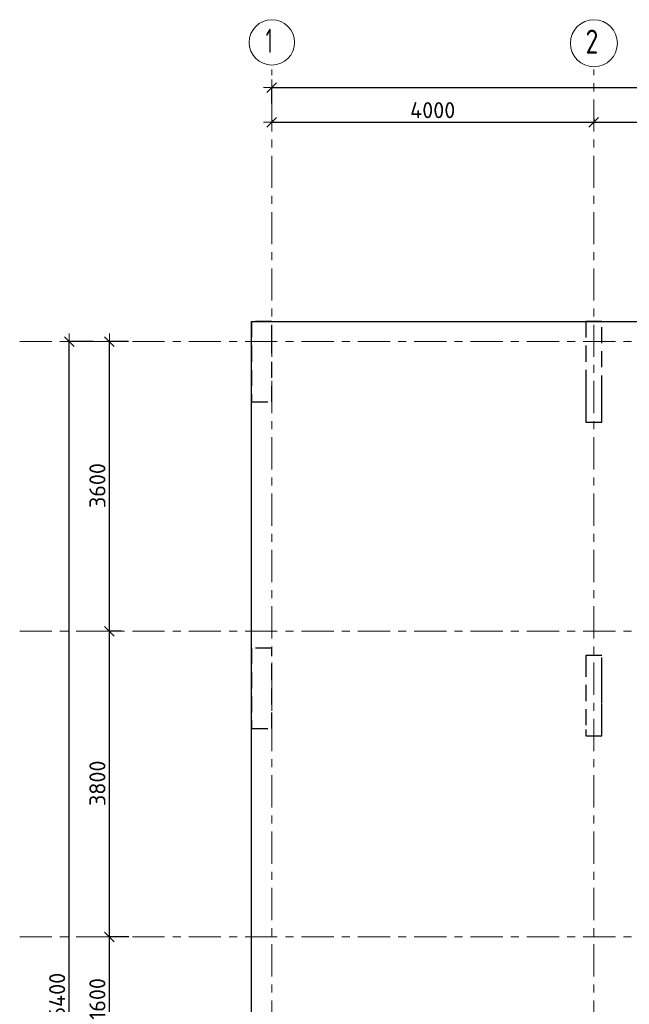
# Model space of a CAD drawing. Header units: metres. Extents: x -38 to 97, y -15 to 21.
# Tile 3 of 111: x -3 to 5, y 8 to 20. Entities that reach past the tile are written whole.
import ezdxf

# ---------------------------------------------------------------- set-up
doc = ezdxf.new("R2010")
doc.units = ezdxf.units.M
doc.header["$PDMODE"] = 65
for name, pattern in [('______11', [0.5, 0.4, -0.05, 0, -0.05]), ('______2', [0.27, 0.2, -0.07]), ('______5', [1.1, 0.8, -0.1, 0.1, -0.1])]:
    doc.linetypes.add(name, pattern=pattern)
for name, color, linetype, lineweight in [('XR$2$Осевая линия (1)', 7, '______5', 13), ('XR$2$Размерная линия (1)', 7, 'Continuous', 13), ('XR$3$Перекрытие (1)', 7, 'Continuous', 35), ('XR$5$Перекрытие (1)', 7, 'Continuous', 35)]:
    doc.layers.add(name, color=color, linetype=linetype, lineweight=lineweight)
doc.layers.add('XR$7$Стена_ бетон несущ.', color=7, linetype='Continuous', lineweight=70, true_color=0xb4b496)
doc.styles.add('ISOCPEUR', font='txt')
doc.dimstyles.new('DIMSTYLE_2', dxfattribs={"dimtxt": 0.2, "dimasz": 0.2, "dimexe": 0, "dimexo": 0, "dimgap": 0.1, "dimtad": 2, "dimdec": 0, "dimlfac": 1000, "dimrnd": 5, "dimzin": 12, "dimdsep": 46, "dimtxsty": 'ISOCPEUR', "dimblk1": 'ALL_ML_STRICH', "dimblk2": 'ALL_ML_STRICH', "dimsah": 1, "dimcen": 0, "dimclrd": 7, "dimclre": 256, "dimclrt": 7, "dimadec": 0, "dimazin": 0, "dimtfac": 1, "dimtdec": 0, "dimtix": 1, "dimtmove": 2, "dimatfit": 3, "dimfxl": 0, "dimtzin": 0, "dimlwd": 0, "dimlwe": -3, "dimarcsym": 0})
doc.dimstyles.new('DIMSTYLE_3', dxfattribs={"dimtxt": 0.2, "dimasz": 0.2, "dimexe": 0, "dimexo": 0, "dimgap": 0.1, "dimtad": 2, "dimdec": 0, "dimlfac": 1000, "dimrnd": 5, "dimzin": 12, "dimdsep": 46, "dimtxsty": 'ISOCPEUR', "dimblk1": 'ALL_ML_STRICH', "dimblk2": 'ALL_ML_STRICH', "dimsah": 1, "dimcen": 0, "dimclrd": 7, "dimclre": 256, "dimclrt": 7, "dimadec": 0, "dimazin": 0, "dimtfac": 1, "dimtdec": 0, "dimtix": 1, "dimtmove": 2, "dimatfit": 3, "dimfxl": 0, "dimtzin": 0, "dimlwd": 0, "dimlwe": -3, "dimarcsym": 0})

# ---------------------------------------------------------------- blocks, each defined once
blk = doc.blocks.new('ALL_ML_STRICH')
at = {"color": 0, "linetype": 'ByBlock', "lineweight": -2}
for p, q in [((-1, 0), (0.5, 0)), ((-0.3, -0.3), (0.3, 0.3)), ((0, -0.5), (0, 0.5))]:
    blk.add_line(p, q, dxfattribs=at)
blk = doc.blocks.new('*D5')
at = {"layer": 'DEFPOINTS', "color": 7, "linetype": 'Continuous', "lineweight": 13, "transparency": 33554687}
for p in [(-1.699, 16.4), (-2.294, 0), (-2.015, 0)]:
    blk.add_point(p, dxfattribs=at)
at = {"layer": 'XR$2$Размерная линия (1)', "color": 9, "linetype": 'Continuous', "lineweight": -2, "true_color": 0xc7c7c7, "transparency": 33554687}
for p, q in [((-1.719, 16.4), (-2.015, 16.4)), ((-2.274, 0), (-2.015, 0))]:
    blk.add_line(p, q, dxfattribs=at)
at = {"layer": 'XR$2$Размерная линия (1)', "color": 7, "linetype": 'Continuous', "lineweight": -2, "transparency": 33554687}
blk.add_line((-2.015, 0), (-2.015, 16.4), dxfattribs=at)
at = {"layer": 'XR$2$Размерная линия (1)', "color": 7, "linetype": 'Continuous', "lineweight": 13, "transparency": 33554687, "xscale": 0.2, "yscale": 0.2, "zscale": 0.2}
for p, rotation in [((-2.015, 16.4), 90), ((-2.015, 0), 270)]:
    blk.add_blockref('ALL_ML_STRICH', p, dxfattribs=dict(at, rotation=rotation))
at = {"layer": 'XR$2$Размерная линия (1)', "color": 7, "linetype": 'Continuous', "lineweight": 13, "transparency": 33554687, "insert": (-2.165, 8.22), "char_height": 0.2, "width": 1, "attachment_point": 5, "rotation": 90, "style": 'ISOCPEUR'}
blk.add_mtext('\\A1;{16400}', dxfattribs=at)
blk = doc.blocks.new('*D8')
at = {"layer": 'DEFPOINTS', "color": 7, "linetype": 'Continuous', "lineweight": 13, "transparency": 33554687}
for p in [(-1.253, 9), (-1.515, 7.4), (-1.172, 7.4)]:
    blk.add_point(p, dxfattribs=at)
at = {"layer": 'XR$2$Размерная линия (1)', "color": 9, "linetype": 'Continuous', "lineweight": -2, "true_color": 0xc7c7c7, "transparency": 33554687}
for p, q in [((-1.273, 9), (-1.515, 9)), ((-1.192, 7.4), (-1.515, 7.4))]:
    blk.add_line(p, q, dxfattribs=at)
at = {"layer": 'XR$2$Размерная линия (1)', "color": 7, "linetype": 'Continuous', "lineweight": -2, "transparency": 33554687}
blk.add_line((-1.515, 7.4), (-1.515, 9), dxfattribs=at)
at = {"layer": 'XR$2$Размерная линия (1)', "color": 7, "linetype": 'Continuous', "lineweight": 13, "transparency": 33554687, "xscale": 0.2, "yscale": 0.2, "zscale": 0.2}
for p, rotation in [((-1.515, 9), 90), ((-1.515, 7.4), 270)]:
    blk.add_blockref('ALL_ML_STRICH', p, dxfattribs=dict(at, rotation=rotation))
at = {"layer": 'XR$2$Размерная линия (1)', "color": 7, "linetype": 'Continuous', "lineweight": 13, "transparency": 33554687, "insert": (-1.665, 8.23), "char_height": 0.2, "width": 0.8, "attachment_point": 5, "rotation": 90, "style": 'ISOCPEUR'}
blk.add_mtext('\\A1;{1600}', dxfattribs=at)
blk = doc.blocks.new('*D9')
at = {"layer": 'DEFPOINTS', "color": 7, "linetype": 'Continuous', "lineweight": 13, "transparency": 33554687}
for p in [(-1.347, 12.8), (-1.515, 9), (-1.253, 9)]:
    blk.add_point(p, dxfattribs=at)
at = {"layer": 'XR$2$Размерная линия (1)', "color": 9, "linetype": 'Continuous', "lineweight": -2, "true_color": 0xc7c7c7, "transparency": 33554687}
for p, q in [((-1.367, 12.8), (-1.515, 12.8)), ((-1.273, 9), (-1.515, 9))]:
    blk.add_line(p, q, dxfattribs=at)
at = {"layer": 'XR$2$Размерная линия (1)', "color": 7, "linetype": 'Continuous', "lineweight": -2, "transparency": 33554687}
blk.add_line((-1.515, 9), (-1.515, 12.8), dxfattribs=at)
at = {"layer": 'XR$2$Размерная линия (1)', "color": 7, "linetype": 'Continuous', "lineweight": 13, "transparency": 33554687, "xscale": 0.2, "yscale": 0.2, "zscale": 0.2}
for p, rotation in [((-1.515, 12.8), 90), ((-1.515, 9), 270)]:
    blk.add_blockref('ALL_ML_STRICH', p, dxfattribs=dict(at, rotation=rotation))
at = {"layer": 'XR$2$Размерная линия (1)', "color": 7, "linetype": 'Continuous', "lineweight": 13, "transparency": 33554687, "insert": (-1.665, 10.91), "char_height": 0.2, "width": 0.8, "attachment_point": 5, "rotation": 90, "style": 'ISOCPEUR'}
blk.add_mtext('\\A1;{3800}', dxfattribs=at)
blk = doc.blocks.new('*D10')
at = {"layer": 'DEFPOINTS', "color": 7, "linetype": 'Continuous', "lineweight": 13, "transparency": 33554687}
for p in [(-1.26, 16.4), (-1.515, 12.8), (-1.347, 12.8)]:
    blk.add_point(p, dxfattribs=at)
at = {"layer": 'XR$2$Размерная линия (1)', "color": 9, "linetype": 'Continuous', "lineweight": -2, "true_color": 0xc7c7c7, "transparency": 33554687}
for p, q in [((-1.28, 16.4), (-1.515, 16.4)), ((-1.367, 12.8), (-1.515, 12.8))]:
    blk.add_line(p, q, dxfattribs=at)
at = {"layer": 'XR$2$Размерная линия (1)', "color": 7, "linetype": 'Continuous', "lineweight": -2, "transparency": 33554687}
blk.add_line((-1.515, 12.8), (-1.515, 16.4), dxfattribs=at)
at = {"layer": 'XR$2$Размерная линия (1)', "color": 7, "linetype": 'Continuous', "lineweight": 13, "transparency": 33554687, "xscale": 0.2, "yscale": 0.2, "zscale": 0.2}
for p, rotation in [((-1.515, 16.4), 90), ((-1.515, 12.8), 270)]:
    blk.add_blockref('ALL_ML_STRICH', p, dxfattribs=dict(at, rotation=rotation))
at = {"layer": 'XR$2$Размерная линия (1)', "color": 7, "linetype": 'Continuous', "lineweight": 13, "transparency": 33554687, "insert": (-1.665, 14.61), "char_height": 0.2, "width": 0.8, "attachment_point": 5, "rotation": 90, "style": 'ISOCPEUR'}
blk.add_mtext('\\A1;{3600}', dxfattribs=at)
blk = doc.blocks.new('*D11')
at = {"layer": 'DEFPOINTS', "color": 7, "linetype": 'Continuous', "lineweight": 13, "transparency": 33554687}
for p in [(0.5, 19.557), (0.5, 19.377), (61.6, 17.12)]:
    blk.add_point(p, dxfattribs=at)
at = {"layer": 'XR$2$Размерная линия (1)', "color": 9, "linetype": 'Continuous', "lineweight": -2, "true_color": 0xc7c7c7, "transparency": 33554687}
for p, q in [((0.5, 19.357), (0.5, 19.557)), ((61.6, 17.14), (61.6, 19.557))]:
    blk.add_line(p, q, dxfattribs=at)
at = {"layer": 'XR$2$Размерная линия (1)', "color": 7, "linetype": 'Continuous', "lineweight": -2, "transparency": 33554687}
blk.add_line((0.5, 19.557), (61.6, 19.557), dxfattribs=at)
at = {"layer": 'XR$2$Размерная линия (1)', "color": 7, "linetype": 'Continuous', "lineweight": 13, "transparency": 33554687, "xscale": 0.2, "yscale": 0.2, "zscale": 0.2, "rotation": 180}
blk.add_blockref('ALL_ML_STRICH', (0.5, 19.557), dxfattribs=at)
at = {"layer": 'XR$2$Размерная линия (1)', "color": 7, "linetype": 'Continuous', "lineweight": 13, "transparency": 33554687, "xscale": 0.2, "yscale": 0.2, "zscale": 0.2}
blk.add_blockref('ALL_ML_STRICH', (61.6, 19.557), dxfattribs=at)
at = {"layer": 'XR$2$Размерная линия (1)', "color": 7, "linetype": 'Continuous', "lineweight": 13, "transparency": 33554687, "insert": (31.1, 19.707), "char_height": 0.2, "width": 1, "attachment_point": 5, "style": 'ISOCPEUR'}
blk.add_mtext('\\A1;{61100}', dxfattribs=at)
blk = doc.blocks.new('*D26')
at = {"layer": 'DEFPOINTS', "color": 7, "linetype": 'Continuous', "lineweight": 13, "transparency": 33554687}
for p in [(0.5, 19.17), (0.5, 19.126), (4.5, 19.191)]:
    blk.add_point(p, dxfattribs=at)
at = {"layer": 'XR$2$Размерная линия (1)', "color": 9, "linetype": 'Continuous', "lineweight": -2, "true_color": 0xc7c7c7, "transparency": 33554687}
for p, q in [((0.5, 19.15), (0.5, 19.126)), ((4.5, 19.171), (4.5, 19.126))]:
    blk.add_line(p, q, dxfattribs=at)
at = {"layer": 'XR$2$Размерная линия (1)', "color": 7, "linetype": 'Continuous', "lineweight": -2, "transparency": 33554687}
blk.add_line((0.5, 19.126), (4.5, 19.126), dxfattribs=at)
at = {"layer": 'XR$2$Размерная линия (1)', "color": 7, "linetype": 'Continuous', "lineweight": 13, "transparency": 33554687, "xscale": 0.2, "yscale": 0.2, "zscale": 0.2, "rotation": 180}
blk.add_blockref('ALL_ML_STRICH', (0.5, 19.126), dxfattribs=at)
at = {"layer": 'XR$2$Размерная линия (1)', "color": 7, "linetype": 'Continuous', "lineweight": 13, "transparency": 33554687, "xscale": 0.2, "yscale": 0.2, "zscale": 0.2}
blk.add_blockref('ALL_ML_STRICH', (4.5, 19.126), dxfattribs=at)
at = {"layer": 'XR$2$Размерная линия (1)', "color": 7, "linetype": 'Continuous', "lineweight": 13, "transparency": 33554687, "insert": (2.5, 19.276), "char_height": 0.2, "width": 0.8, "attachment_point": 5, "style": 'ISOCPEUR'}
blk.add_mtext('\\A1;{4000}', dxfattribs=at)
blk = doc.blocks.new('*D27')
at = {"layer": 'DEFPOINTS', "color": 7, "linetype": 'Continuous', "lineweight": 13, "transparency": 33554687}
for p in [(4.5, 19.191), (4.5, 19.126), (9.15, 19.126)]:
    blk.add_point(p, dxfattribs=at)
at = {"layer": 'XR$2$Размерная линия (1)', "color": 9, "linetype": 'Continuous', "lineweight": -2, "true_color": 0xc7c7c7, "transparency": 33554687}
for p, q in [((4.5, 19.171), (4.5, 19.126)), ((9.15, 19.126), (9.15, 19.126))]:
    blk.add_line(p, q, dxfattribs=at)
at = {"layer": 'XR$2$Размерная линия (1)', "color": 7, "linetype": 'Continuous', "lineweight": -2, "transparency": 33554687}
blk.add_line((4.5, 19.126), (9.15, 19.126), dxfattribs=at)
at = {"layer": 'XR$2$Размерная линия (1)', "color": 7, "linetype": 'Continuous', "lineweight": 13, "transparency": 33554687, "xscale": 0.2, "yscale": 0.2, "zscale": 0.2, "rotation": 180}
blk.add_blockref('ALL_ML_STRICH', (4.5, 19.126), dxfattribs=at)
at = {"layer": 'XR$2$Размерная линия (1)', "color": 7, "linetype": 'Continuous', "lineweight": 13, "transparency": 33554687, "xscale": 0.2, "yscale": 0.2, "zscale": 0.2}
blk.add_blockref('ALL_ML_STRICH', (9.15, 19.126), dxfattribs=at)
at = {"layer": 'XR$2$Размерная линия (1)', "color": 7, "linetype": 'Continuous', "lineweight": 13, "transparency": 33554687, "insert": (6.825, 19.276), "char_height": 0.2, "width": 0.8, "attachment_point": 5, "style": 'ISOCPEUR'}
blk.add_mtext('\\A1;{4650}', dxfattribs=at)

msp = doc.modelspace()

# ---------------------------------------------------------------- linework, layer by layer
at = {"layer": 'XR$2$Осевая линия (1)', "color": 253, "linetype": '______11', "lineweight": 13, "true_color": 0xa0a0a0, "transparency": 33554687}
for p, q in [((0.5, -3.39), (0.5, 19.78)), ((4.5, -3.39), (4.5, 19.78)), ((-2.63, 16.4), (62.6, 16.4)), ((-2.63, 12.8), (62.6, 12.8)), ((-2.63, 9), (62.6, 9))]:
    msp.add_line(p, q, dxfattribs=at)
at = {"layer": 'XR$2$Осевая линия (1)', "color": 7, "linetype": 'Continuous', "lineweight": 13, "transparency": 33554687}
for centre, radius in [((0.5019, 20.1186), 0.2819), ((4.5024, 20.1081), 0.2924)]:
    msp.add_circle(centre, radius, dxfattribs=at)
at = {"layer": 'XR$3$Перекрытие (1)', "color": 7, "linetype": 'Continuous', "lineweight": 25, "transparency": 33554687}
for p, q in [((0.25, -0.2498), (0.25, 16.6502)), ((0.25, 16.6502), (19.08, 16.6502))]:
    msp.add_line(p, q, dxfattribs=at)
at = {"layer": 'XR$5$Перекрытие (1)', "color": 7, "linetype": 'Continuous', "lineweight": 25, "transparency": 33554687}
for p, q in [((0.25, -0.2498), (0.25, 16.6502)), ((0.25, 16.6502), (19.08, 16.6502))]:
    msp.add_line(p, q, dxfattribs=at)
at = {"layer": 'XR$7$Стена_ бетон несущ.', "color": 253, "linetype": '______2', "lineweight": -3, "true_color": 0xa0a0a0, "transparency": 33554687}
for p, q in [((0.5, 16.65), (0.25, 16.65)), ((0.25, 16.65), (0.25, 15.65)), ((0.5, 16.4), (0.5, 16.65)), ((4.4, 16.65), (4.4, 15.86)), ((4.6, 16.65), (4.4, 16.65)), ((4.6, 15.78), (4.6, 16.65)), ((0.5, 15.65), (0.5, 16.4)), ((4.4, 15.86), (4.4, 15.84)), ((4.4, 15.84), (4.4, 15.78)), ((4.4, 15.78), (4.4, 15.6)), ((4.6, 15.6), (4.6, 15.78)), ((0.25, 15.65), (0.5, 15.65)), ((4.4, 15.6), (4.4, 15.4)), ((4.6, 15.4), (4.6, 15.6)), ((4.4, 15.4), (4.6, 15.4)), ((0.5, 12.59), (0.25, 12.59)), ((0.25, 12.59), (0.25, 11.59)), ((0.5, 11.59), (0.5, 12.59)), ((4.6, 12.5), (4.4, 12.5)), ((4.4, 12.5), (4.4, 12.4319)), ((4.6, 12.2716), (4.6, 12.5)), ((4.4, 12.4319), (4.4, 11.58)), ((4.6, 12.1916), (4.6, 12.2716)), ((4.6, 11.9916), (4.6, 12.1916)), ((4.6, 11.9116), (4.6, 11.9916)), ((4.6, 11.7), (4.6, 11.9116)), ((4.6, 11.5), (4.6, 11.7)), ((0.25, 11.59), (0.5, 11.59)), ((4.4, 11.58), (4.4, 11.5)), ((4.4, 11.5), (4.6, 11.5))]:
    msp.add_line(p, q, dxfattribs=at)

# ---------------------------------------------------------------- texts
at = {"layer": 'XR$2$Осевая линия (1)', "color": 7, "linetype": 'Continuous', "lineweight": 13, "transparency": 33554687, "char_height": 0.3, "attachment_point": 7, "style": 'ISOCPEUR'}
for s, insert, width in [('\\W0.56;1', (0.4269, 19.9881), 0.233333), ('\\W0.78;2', (4.3974, 19.9776), 0.326407)]:
    msp.add_mtext(s, dxfattribs=dict(at, insert=insert, width=width))

# ---------------------------------------------------------------- dimensions: what is measured, and where the dimension line sits
at = {"layer": 'XR$2$Размерная линия (1)', "color": 7, "linetype": 'Continuous', "lineweight": 13, "transparency": 33554687}
for base, p1, p2, picture, middle in [((61.6, 19.5574), (0.5, 19.3568), (61.6, 17.1397), '*D11', (31.1, 19.7074)), ((4.5, 19.1261), (0.5, 19.1495), (4.5, 19.1712), '*D26', (2.5, 19.2761)), ((9.15, 19.1261), (4.5, 19.1712), (9.15, 19.1261), '*D27', (6.825, 19.2761))]:
    dim = msp.add_linear_dim(base=base, p1=p1, p2=p2, dimstyle='DIMSTYLE_3', override={"dimpost": '<>', "dimclrd": 7, "dimclre": 9, "dimclrt": 7, "dimlwd": 0, "dimlwe": 65533}, dxfattribs=at)
    dim.commit()
    dim.dimension.update_dxf_attribs({"geometry": picture, "text_midpoint": middle, "dimtype": 160})
for base, p1, p2, dimstyle, picture, middle in [((-2.0153, 16.4), (-2.2738, 0), (-1.7186, 16.4), 'DIMSTYLE_2', '*D5', (-2.1653, 8.22)), ((-1.5153, 16.4), (-1.3672, 12.8), (-1.2805, 16.4), 'DIMSTYLE_3', '*D10', (-1.6653, 14.61)), ((-1.5153, 12.8), (-1.2732, 9), (-1.3672, 12.8), 'DIMSTYLE_3', '*D9', (-1.6653, 10.91)), ((-1.5153, 9), (-1.1919, 7.4), (-1.2732, 9), 'DIMSTYLE_3', '*D8', (-1.6653, 8.23))]:
    dim = msp.add_linear_dim(base=base, p1=p1, p2=p2, angle=90, dimstyle=dimstyle, override={"dimpost": '<>', "dimclrd": 7, "dimclre": 9, "dimclrt": 7, "dimlwd": 0, "dimlwe": 65533}, dxfattribs=at)
    dim.commit()
    dim.dimension.update_dxf_attribs({"geometry": picture, "text_midpoint": middle, "dimtype": 160})

doc.saveas('drawing.dxf')
